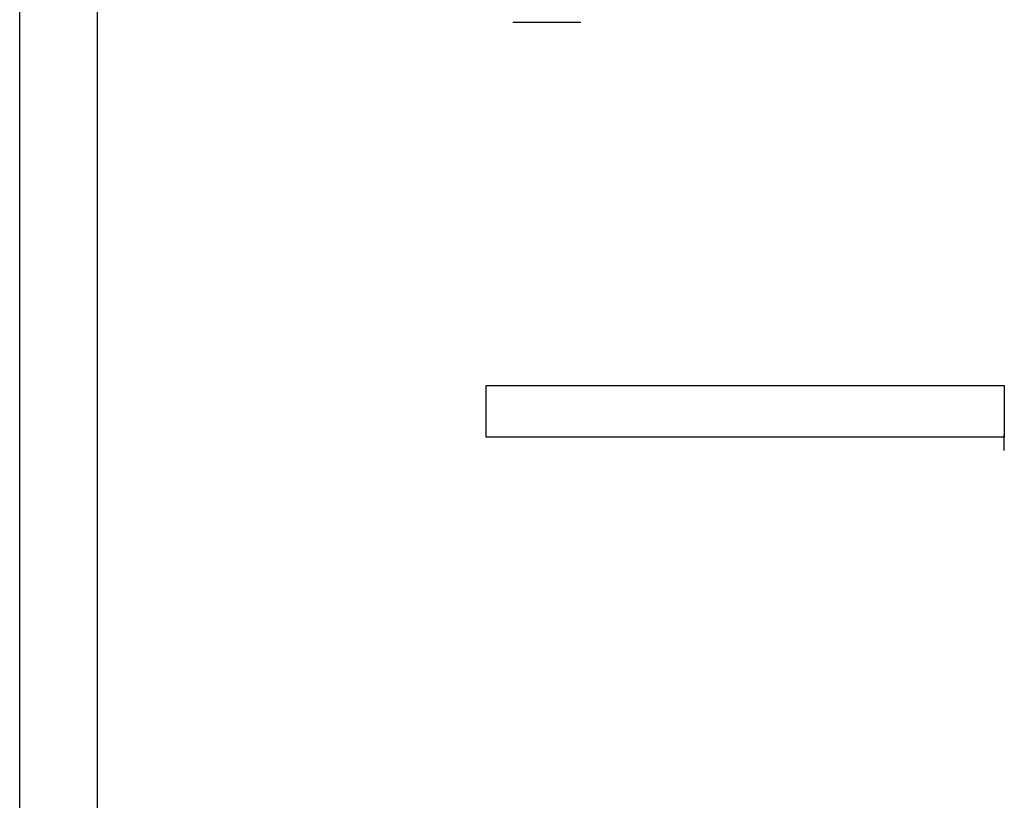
# Model space of a CAD drawing. Header units: millimetres. Extents: x -2637 to -1637, y 678 to 1678.
# Tile 147 of 256: x -2124.04 to -2120.24, y 1051.9 to 1054.91. Entities that reach past the tile are written whole.
import ezdxf

# ---------------------------------------------------------------- set-up
doc = ezdxf.new("R2010")
doc.units = ezdxf.units.MM
doc.layers.add('Make2D$B.SHOW mini', color=7, linetype='Continuous', true_color=0x000000)

msp = doc.modelspace()

# ---------------------------------------------------------------- linework, layer by layer
at = {"layer": 'Make2D$B.SHOW mini', "color": 18, "lineweight": -3, "true_color": 0x000000}
for points in [[(-2124.0431, 1024.9126), (-2124.0431, 1075.5182)], [(-2123.7431, 1015.5226), (-2123.7431, 1015.5231), (-2123.7431, 1075.421)], [(-2122.1402, 1054.8999), (-2121.8775, 1054.8999)], [(-2122.2431, 1053.2983), (-2122.2431, 1053.4979)], [(-2122.2431, 1053.4979), (-2120.2431, 1053.4979)], [(-2120.2431, 1053.4979), (-2120.2431, 1053.2983)], [(-2120.2431, 1053.2983), (-2122.2431, 1053.2983)], [(-2120.2431, 1053.2465), (-2120.2431, 1053.3068)]]:
    msp.add_lwpolyline(points, dxfattribs=at)

doc.saveas('drawing.dxf')
